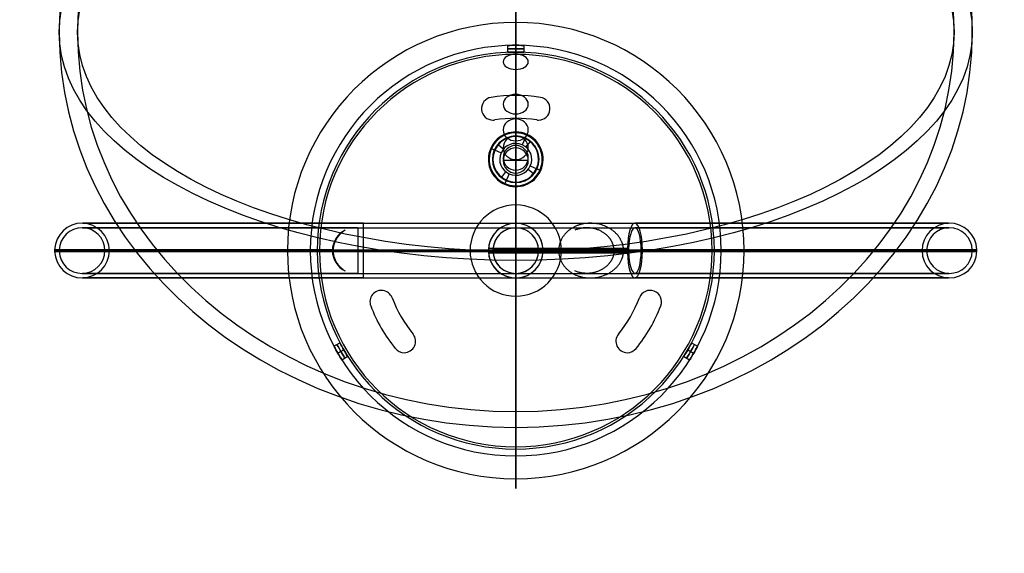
# Model space of a CAD drawing. Extents: x -109 to 107, y -66 to 171.
# Tile 1 of 2: x -109 to 107, y -66 to 51. Entities that reach past the tile are written whole.
import ezdxf

# ---------------------------------------------------------------- set-up
doc = ezdxf.new("R2010")
doc.units = 0
doc.header["$MEASUREMENT"] = 0
doc.layers.add('MODEL_238_1', color=192, linetype='CONTINUOUS')

msp = doc.modelspace()

# ---------------------------------------------------------------- linework, layer by layer
at = {"layer": 'MODEL_238_1'}
for p, q in [((0, 50, 25), (0, 50, 27)), ((0, 25.1, 25), (0, 50, 25)), ((0, 25.1, 27), (0, 50, 27)), ((-1.75, 43.46, 17), (-1.75, 44.97, 17)), ((0, 45, 2), (0, 45, 15.25)), ((0, 45, 18.75), (0, 45, 25)), ((0, 43.5, 15.25), (0, 45, 15.25)), ((0, 45, 25), (0, 43.5, 25)), ((0, 43.5, 18.75), (0, 45, 18.75)), ((0, 43.5, 15.25), (0, 43.5, 2)), ((0, 43.5, 25), (0, 43.5, 18.75)), ((1.75, 44.97, 17), (1.75, 43.46, 17)), ((0, 43, 1.5), (0, 34, 1.5)), ((0, 34), (0, 43)), ((-5.4, 33.57, 1.5), (-5.4, 33.57)), ((0, 34), (0, 34, 1.5)), ((5.4, 33.57), (5.4, 33.57, 1.5)), ((-7.5, 31.1), (-7.5, 31.1, 1.5)), ((7.5, 31.1), (7.5, 31.1, 1.5)), ((-5, 28.6, 1.5), (-5, 28.6)), ((-4.6, 28.63), (-4.6, 28.63, 1.5)), ((0, 29, 1.5), (0, 10, 1.5)), ((0, 10), (0, 29)), ((0, 29), (0, 29, 1.5)), ((4.6, 28.63, 1.5), (4.6, 28.63)), ((5, 28.6, 1.5), (5, 28.6)), ((0, 25.1, 25), (0, 25.1, 27)), ((2.37, 25.29, 29), (1.43, 23.19, 29)), ((2.04, 24.56, 27), (2.37, 25.29, 27)), ((3.15, 23.88, 27), (2.21, 22.72, 27)), ((2.45, 25.48, 27.2), (2.45, 25.48, 28.8)), ((-5.48, 22.45, 28.8), (-5.48, 22.45, 27.2)), ((-5.29, 22.37, 29), (-3.19, 21.43, 29)), ((-5.29, 22.37, 27), (-4.56, 22.04, 27)), ((-2.72, 22.21, 27), (-3.88, 23.15, 27)), ((0, 22.49, 30.06), (0, 22.49, 8.4)), ((0, 16.99, 8.4), (0, 22.49, 8.4)), ((1.43, 23.19, 29), (1.43, 23.19, 27)), ((-5.1, 20, 27), (-5.1, 20, 25)), ((-3.19, 21.43, 29), (-3.19, 21.43, 27)), ((2.75, 19.74, 8.4), (-2.75, 19.74, 8.4)), ((5.1, 20, 25), (5.1, 20, 27)), ((-2.21, 17.28, 27), (-3.15, 16.12, 27)), ((3.88, 16.85, 27), (2.72, 17.79, 27)), ((3.19, 18.57, 29), (3.19, 18.57, 27)), ((3.19, 18.57, 29), (5.29, 17.63, 29)), ((4.56, 17.96, 27), (5.29, 17.63, 27)), ((5.48, 17.55, 28.8), (5.48, 17.55, 27.2)), ((-1.43, 16.81, 29), (-2.37, 14.71, 29)), ((-2.37, 14.71, 27), (-2.04, 15.44, 27)), ((-1.43, 16.81, 27), (-1.43, 16.81, 29)), ((0, 16.99, 8.4), (0, 16.99, 30.02)), ((-2.45, 14.52, 28.8), (-2.45, 14.52, 27.2)), ((0, 14.9, 25), (0, 14.9, 27)), ((0, 6, 25), (0, 14.9, 25)), ((0, 6, 27), (0, 14.9, 27)), ((0, 10, 1.5), (0, 10)), ((-34.52, -4.99, 103.74), (-34.52, 4.99, 103.74)), ((-33.37, -6, 103.22), (-33.37, 6, 103.22)), ((0, 6, 25), (0, 6, 27)), ((0, 6, 66.04), (0, 6, 22)), ((0, 5, 22), (0, 6, 22)), ((0, 5, 66.04), (0, 5, 22)), ((-39.45, 2.55, 101.14), (-39.27, 2.55, 100.8)), ((-50, 0, 25), (-50, 0, 27)), ((-50, 0, 25), (-6, 0, 25)), ((-50, 0, 27), (-6, 0, 27)), ((-45, 0, 25), (-43.5, 0, 25)), ((-45, 0, 2), (-45, 0, 25)), ((-43.5, 0, 2), (-43.5, 0, 25)), ((-43, 0, 1.5), (-10, 0, 1.5)), ((-43, 0), (-10, 0)), ((-40.47, 0.19, 99.47), (-40.48, 0, 99.47)), ((-40.48, 0, 99.47), (-40.47, -0.19, 99.47)), ((-40.21, 0, 100.74), (-40, 0, 100.35)), ((-40, 0.13, 100.35), (-40, 0, 100.35)), ((-40, 0, 100.35), (-40, -0.13, 100.35)), ((-10, 0), (-10, 0, 1.5)), ((-6, 0, 27), (-6, 0, 25)), ((-6, 0, 22), (-6, 0, 66.04)), ((-5, 0, 66.04), (-5, 0, 22)), ((5, 0, 22), (5, 0, 66.04)), ((6, 0, 25), (6, 0, 27)), ((6, 0, 25), (50, 0, 25)), ((6, 0, 27), (50, 0, 27)), ((6, 0, 66.04), (6, 0, 22)), ((10, 0, 1.5), (43, 0, 1.5)), ((10, 0), (43, 0)), ((10, 0), (10, 0, 1.5)), ((43.5, 0, 2), (43.5, 0, 25)), ((43.5, 0, 25), (45, 0, 25)), ((45, 0, 2), (45, 0, 25)), ((50, 0, 27), (50, 0, 25)), ((-40.48, 0, 99.47), (-26.27, 0, 106.97)), ((-28.83, 0, 106.74), (-40.21, 0, 100.74)), ((-6, 0, 22), (-5, 0, 22)), ((5, 0, 22), (6, 0, 22)), ((-39.45, -2.55, 101.14), (-39.27, -2.55, 100.8)), ((0, -5, 66.04), (0, -5, 22)), ((0, -6, 22), (0, -5, 22)), ((0, -6, 25), (0, -6, 27)), ((0, -50, 25), (0, -6, 25)), ((0, -50, 27), (0, -6, 27)), ((0, -6, 66.04), (0, -6, 22)), ((-29.43, -8.72), (-29.43, -8.72, 1.5)), ((-27.1, -10.33, 1.5), (-27.1, -10.33)), ((0, -10), (0, -10, 1.5)), ((0, -10, 1.5), (0, -43, 1.5)), ((0, -43), (0, -10)), ((27.1, -10.33), (27.1, -10.33, 1.5)), ((29.43, -8.72), (29.43, -8.72, 1.5)), ((-31.93, -11.22), (-31.93, -11.22, 1.5)), ((-31.77, -12.11, 1.5), (-31.77, -12.11)), ((31.77, -12.11, 1.5), (31.77, -12.11)), ((31.93, -11.22), (31.93, -11.22, 1.5)), ((-22.49, -18.3), (-22.49, -18.3, 1.5)), ((22.49, -18.3, 1.5), (22.49, -18.3)), ((-39.82, -20.97, 17), (-38.52, -20.22, 17)), ((-26.37, -21.46, 1.5), (-26.37, -21.46)), ((-21.93, -19.88), (-21.93, -19.88, 1.5)), ((21.93, -19.88), (21.93, -19.88, 1.5)), ((26.37, -21.46), (26.37, -21.46, 1.5)), ((38.52, -20.22, 17), (39.82, -20.97, 17)), ((-37.67, -21.75, 15.25), (-38.97, -22.5, 15.25)), ((-37.67, -21.75, 18.75), (-38.97, -22.5, 18.75)), ((-36.77, -23.25, 17), (-38.07, -24, 17)), ((-24.43, -22.38, 1.5), (-24.43, -22.38)), ((24.43, -22.38, 1.5), (24.43, -22.38)), ((38.07, -24, 17), (36.77, -23.25, 17)), ((37.67, -21.75, 15.25), (38.97, -22.5, 15.25)), ((37.67, -21.75, 18.75), (38.97, -22.5, 18.75)), ((0, -43.5, 2), (0, -43.5, 25)), ((0, -43.5, 25), (0, -45, 25)), ((0, -45, 25), (0, -45, 2)), ((0, -50, 25), (0, -50, 27))]:
    msp.add_line(p, q, dxfattribs=at)
at = {"layer": 'MODEL_238_1', "extrusion": (-0.466878, 1.62381e-08, 0.884322)}
msp.add_lwpolyline([(0, 26.71), (-0.09, 26.71), (-0.17, 26.7), (-0.26, 26.7), (-0.35, 26.69), (-0.43, 26.69), (-0.52, 26.68), (-0.61, 26.66), (-0.69, 26.65), (-0.78, 26.64), (-0.86, 26.62), (-0.95, 26.6), (-1.03, 26.58), (-1.12, 26.56), (-1.2, 26.54), (-1.28, 26.51), (-1.37, 26.49), (-1.45, 26.46), (-1.53, 26.43), (-1.61, 26.4), (-1.69, 26.36), (-1.77, 26.33), (-1.85, 26.29), (-1.93, 26.26), (-2.01, 26.22), (-2.16, 26.14), (-2.31, 26.05), (-2.46, 25.96), (-2.61, 25.87), (-2.75, 25.77), (-2.89, 25.66), (-3.03, 25.56), (-3.16, 25.44), (-3.29, 25.33), (-3.42, 25.21), (-3.54, 25.09), (-3.66, 24.96), (-3.77, 24.83), (-3.89, 24.7), (-4, 24.57), (-4.1, 24.43), (-4.21, 24.3), (-4.31, 24.16), (-4.4, 24.01), (-4.5, 23.87), (-4.59, 23.72), (-4.68, 23.57), (-4.77, 23.42), (-4.85, 23.27), (-4.93, 23.11), (-5, 22.96), (-5.08, 22.8), (-5.15, 22.64), (-5.22, 22.49), (-5.28, 22.33), (-5.34, 22.17), (-5.4, 22.01), (-5.51, 21.68), (-5.61, 21.35), (-5.7, 21.01), (-5.77, 20.67), (-5.84, 20.33), (-5.89, 19.99), (-5.94, 19.65), (-5.97, 19.31), (-5.99, 18.96), (-6, 18.62), (-6, 18.27), (-5.99, 17.93), (-5.96, 17.58), (-5.93, 17.24), (-5.88, 16.89), (-5.82, 16.55), (-5.75, 16.22), (-5.71, 16.05), (-5.67, 15.89), (-5.63, 15.72), (-5.58, 15.56), (-5.53, 15.39), (-5.48, 15.23), (-5.42, 15.07), (-5.36, 14.91), (-5.29, 14.75), (-5.23, 14.59), (-5.16, 14.43), (-5.08, 14.27), (-5.01, 14.12), (-4.93, 13.96), (-4.84, 13.81), (-4.76, 13.66), (-4.67, 13.51), (-4.57, 13.37), (-4.48, 13.22), (-4.38, 13.08), (-4.27, 12.94), (-4.17, 12.81), (-4.06, 12.67), (-3.94, 12.54), (-3.83, 12.41), (-3.71, 12.29), (-3.58, 12.17), (-3.46, 12.05), (-3.32, 11.93), (-3.19, 11.82), (-3.06, 11.72), (-2.92, 11.61), (-2.77, 11.51), (-2.63, 11.42), (-2.48, 11.33), (-2.33, 11.25), (-2.17, 11.17), (-2.02, 11.09), (-1.86, 11.02), (-1.69, 10.96), (-1.53, 10.9), (-1.37, 10.85), (-1.28, 10.82), (-1.2, 10.8), (-1.12, 10.78), (-1.03, 10.76), (-0.95, 10.74), (-0.87, 10.72), (-0.78, 10.71), (-0.7, 10.7), (-0.57, 10.68), (-0.44, 10.66), (-0.32, 10.65), (-0.19, 10.65)], dxfattribs=at)
at = {"layer": 'MODEL_238_1', "extrusion": (-0.466877, -3.12019e-15, 0.884322)}
msp.add_lwpolyline([(0, 24.34), (-0.1, 24.34), (-0.19, 24.33), (-0.29, 24.33), (-0.38, 24.32), (-0.48, 24.31), (-0.57, 24.29), (-0.67, 24.28), (-0.76, 24.26), (-0.86, 24.24), (-0.95, 24.21), (-1.04, 24.19), (-1.14, 24.16), (-1.23, 24.13), (-1.32, 24.1), (-1.41, 24.06), (-1.5, 24.02), (-1.58, 23.98), (-1.67, 23.94), (-1.76, 23.9), (-1.84, 23.85), (-1.93, 23.81), (-2.01, 23.76), (-2.09, 23.71), (-2.17, 23.66), (-2.25, 23.6), (-2.33, 23.55), (-2.41, 23.49), (-2.48, 23.43), (-2.56, 23.37), (-2.63, 23.31), (-2.7, 23.25), (-2.78, 23.18), (-2.85, 23.12), (-2.92, 23.05), (-3.05, 22.91), (-3.18, 22.77), (-3.31, 22.63), (-3.43, 22.48), (-3.54, 22.32), (-3.65, 22.17), (-3.76, 22.01), (-3.86, 21.85), (-3.96, 21.68), (-4.05, 21.52), (-4.14, 21.35), (-4.22, 21.17), (-4.3, 21), (-4.38, 20.82), (-4.45, 20.64), (-4.51, 20.46), (-4.58, 20.28), (-4.63, 20.1), (-4.69, 19.92), (-4.74, 19.73), (-4.78, 19.55), (-4.82, 19.36), (-4.86, 19.17), (-4.89, 18.99), (-4.92, 18.8), (-4.94, 18.61), (-4.96, 18.42), (-4.98, 18.23), (-4.99, 18.03), (-5, 17.84), (-5, 17.65), (-5, 17.46), (-4.99, 17.27), (-4.98, 17.08), (-4.97, 16.89), (-4.95, 16.7), (-4.93, 16.51), (-4.9, 16.32), (-4.87, 16.13), (-4.84, 15.94), (-4.8, 15.76), (-4.75, 15.57), (-4.7, 15.38), (-4.65, 15.2), (-4.59, 15.02), (-4.53, 14.84), (-4.46, 14.66)], dxfattribs=at)
at = {"layer": 'MODEL_238_1', "extrusion": (-0.466876, 1.39912e-08, 0.884323)}
msp.add_lwpolyline([(0.19, 10.65), (0.34, 10.66), (0.49, 10.67), (0.64, 10.69), (0.78, 10.71), (0.93, 10.74), (1.08, 10.77), (1.22, 10.8), (1.37, 10.85), (1.45, 10.87), (1.53, 10.9), (1.7, 10.96), (1.86, 11.02), (2.02, 11.09), (2.17, 11.17), (2.33, 11.25), (2.48, 11.33), (2.63, 11.42), (2.77, 11.52), (2.92, 11.61), (3.06, 11.72), (3.2, 11.83), (3.33, 11.94), (3.46, 12.05), (3.59, 12.17), (3.71, 12.29), (3.83, 12.42), (3.95, 12.55), (4.06, 12.68), (4.17, 12.81), (4.28, 12.95), (4.38, 13.09), (4.48, 13.23), (4.58, 13.37), (4.67, 13.52), (4.76, 13.67), (4.85, 13.82), (4.93, 13.97), (5.01, 14.12), (5.08, 14.28), (5.16, 14.43), (5.23, 14.59), (5.3, 14.75), (5.36, 14.91), (5.42, 15.08), (5.48, 15.24), (5.53, 15.4), (5.58, 15.57), (5.63, 15.74), (5.68, 15.9), (5.72, 16.07), (5.76, 16.24), (5.79, 16.4), (5.83, 16.57), (5.88, 16.91), (5.93, 17.25), (5.96, 17.6), (5.99, 17.94), (6, 18.29), (6, 18.64), (5.99, 18.98), (5.97, 19.33), (5.93, 19.67), (5.89, 20.01), (5.84, 20.35), (5.77, 20.69), (5.69, 21.03), (5.6, 21.36), (5.5, 21.7), (5.39, 22.02), (5.33, 22.19), (5.27, 22.35), (5.21, 22.51), (5.14, 22.66), (5.07, 22.82), (5, 22.98), (4.92, 23.13), (4.84, 23.28), (4.76, 23.43), (4.67, 23.58), (4.58, 23.73), (4.49, 23.88), (4.4, 24.02), (4.3, 24.16), (4.2, 24.31), (4.09, 24.44), (3.99, 24.58), (3.88, 24.72), (3.76, 24.85), (3.65, 24.97), (3.53, 25.1), (3.4, 25.22), (3.28, 25.34), (3.15, 25.45), (3.02, 25.56), (2.88, 25.67), (2.74, 25.77), (2.6, 25.87), (2.45, 25.97), (2.3, 26.06), (2.15, 26.14), (2, 26.22), (1.92, 26.26), (1.84, 26.3), (1.76, 26.33), (1.69, 26.37), (1.61, 26.4), (1.52, 26.43), (1.44, 26.46), (1.36, 26.49), (1.28, 26.51), (1.19, 26.54), (1.11, 26.56), (1.03, 26.58), (0.94, 26.6), (0.86, 26.62), (0.77, 26.64), (0.69, 26.65), (0.6, 26.67), (0.52, 26.68), (0.43, 26.69), (0.34, 26.69), (0.26, 26.7), (0.17, 26.7), (0.09, 26.71), (0, 26.71)], dxfattribs=at)
at = {"layer": 'MODEL_238_1', "extrusion": (-0.466877, 1.92529e-15, 0.884322)}
msp.add_lwpolyline([(0, 24.34), (0.1, 24.34), (0.19, 24.33), (0.29, 24.33), (0.38, 24.32), (0.48, 24.31), (0.58, 24.29), (0.67, 24.28), (0.77, 24.26), (0.86, 24.24), (0.95, 24.21), (1.04, 24.19), (1.14, 24.16), (1.23, 24.13), (1.32, 24.1), (1.41, 24.06), (1.5, 24.02), (1.58, 23.98), (1.67, 23.94), (1.76, 23.9), (1.84, 23.85), (1.93, 23.81), (2.01, 23.76), (2.09, 23.71), (2.17, 23.66), (2.25, 23.6), (2.33, 23.55), (2.41, 23.49), (2.48, 23.43), (2.56, 23.37), (2.63, 23.31), (2.7, 23.25), (2.78, 23.18), (2.85, 23.12), (2.92, 23.05), (3.05, 22.91), (3.18, 22.77), (3.31, 22.63), (3.43, 22.48), (3.54, 22.32), (3.65, 22.17), (3.76, 22.01), (3.86, 21.85), (3.96, 21.68), (4.05, 21.51), (4.14, 21.34), (4.22, 21.17), (4.3, 21), (4.38, 20.82), (4.45, 20.64), (4.51, 20.46), (4.58, 20.28), (4.63, 20.1), (4.69, 19.92), (4.74, 19.74), (4.78, 19.55), (4.82, 19.36), (4.86, 19.18), (4.89, 18.99), (4.92, 18.8), (4.94, 18.61), (4.96, 18.42), (4.98, 18.23), (4.99, 18.03), (5, 17.84), (5, 17.65), (5, 17.46), (4.99, 17.27), (4.98, 17.08), (4.97, 16.89), (4.95, 16.7), (4.93, 16.51), (4.9, 16.32), (4.87, 16.13), (4.84, 15.94), (4.8, 15.75), (4.75, 15.56), (4.7, 15.38), (4.65, 15.2), (4.59, 15.01), (4.53, 14.83), (4.46, 14.66)], dxfattribs=at)
at = {"layer": 'MODEL_238_1'}
for points in [[(-37.4, 4.46, 102.22), (-37.45, 4.42, 102.17), (-37.51, 4.39, 102.11), (-37.57, 4.35, 102.06), (-37.62, 4.3, 102), (-37.74, 4.22, 101.9), (-37.86, 4.13, 101.8), (-37.97, 4.03, 101.71), (-38.09, 3.94, 101.61), (-38.2, 3.83, 101.53), (-38.32, 3.73, 101.44), (-38.43, 3.62, 101.36), (-38.54, 3.5, 101.28), (-38.65, 3.38, 101.2), (-38.76, 3.26, 101.13), (-38.86, 3.14, 101.06), (-38.96, 3.01, 100.99), (-39.06, 2.87, 100.93), (-39.16, 2.73, 100.87), (-39.25, 2.59, 100.81), (-39.29, 2.52, 100.78), (-39.33, 2.45, 100.76), (-39.37, 2.37, 100.73), (-39.42, 2.3, 100.71), (-39.46, 2.22, 100.68), (-39.49, 2.15, 100.66), (-39.53, 2.07, 100.63), (-39.57, 1.99, 100.61), (-39.6, 1.91, 100.59), (-39.64, 1.84, 100.57), (-39.67, 1.76, 100.55), (-39.7, 1.67, 100.53), (-39.73, 1.59, 100.51), (-39.76, 1.51, 100.5), (-39.78, 1.43, 100.48), (-39.81, 1.34, 100.47), (-39.83, 1.26, 100.45), (-39.86, 1.18, 100.44), (-39.88, 1.09, 100.43), (-39.9, 1.01, 100.41), (-39.91, 0.92, 100.4), (-39.93, 0.83, 100.39), (-39.94, 0.75, 100.39), (-39.96, 0.66, 100.38), (-39.97, 0.57, 100.37), (-39.98, 0.48, 100.37), (-39.99, 0.4, 100.36), (-39.99, 0.31, 100.36), (-40, 0.22, 100.35), (-40, 0.13, 100.35)], [(-40, -0.13, 100.35), (-40, -0.22, 100.35), (-39.99, -0.31, 100.36), (-39.99, -0.4, 100.36), (-39.98, -0.48, 100.37), (-39.97, -0.57, 100.37), (-39.96, -0.66, 100.38), (-39.94, -0.75, 100.39), (-39.93, -0.83, 100.39), (-39.91, -0.92, 100.4), (-39.9, -1.01, 100.41), (-39.88, -1.09, 100.43), (-39.86, -1.18, 100.44), (-39.83, -1.26, 100.45), (-39.81, -1.34, 100.47), (-39.78, -1.43, 100.48), (-39.76, -1.51, 100.5), (-39.73, -1.59, 100.51), (-39.7, -1.67, 100.53), (-39.67, -1.76, 100.55), (-39.64, -1.84, 100.57), (-39.6, -1.91, 100.59), (-39.57, -1.99, 100.61), (-39.53, -2.07, 100.63), (-39.49, -2.15, 100.66), (-39.46, -2.22, 100.68), (-39.42, -2.3, 100.71), (-39.37, -2.37, 100.73), (-39.33, -2.45, 100.76), (-39.29, -2.52, 100.78), (-39.25, -2.59, 100.81), (-39.16, -2.73, 100.87), (-39.06, -2.87, 100.93), (-38.96, -3.01, 100.99), (-38.86, -3.14, 101.06), (-38.76, -3.26, 101.13), (-38.65, -3.38, 101.2), (-38.54, -3.5, 101.28), (-38.43, -3.62, 101.36), (-38.32, -3.73, 101.44), (-38.2, -3.83, 101.53), (-38.09, -3.94, 101.61), (-37.97, -4.03, 101.71), (-37.86, -4.13, 101.8), (-37.74, -4.22, 101.9), (-37.62, -4.3, 102), (-37.57, -4.35, 102.06), (-37.51, -4.39, 102.11), (-37.45, -4.42, 102.17), (-37.4, -4.46, 102.22)]]:
    msp.add_polyline3d(points, dxfattribs=at)
at = {"layer": 'MODEL_238_1', "extrusion": (1, 8.10021e-18, -4.67666e-18)}
msp.add_arc((47.85, 192.31), 100, 355.8105, 150, dxfattribs=at)
at = {"layer": 'MODEL_238_1', "extrusion": (1, 1.28655e-32, 1.41767e-32)}
for radius, start, end in [(96, 355.6131, 150), (96, 240, 304.3869), (96, 150, 240), (100, 150, 240)]:
    msp.add_arc((47.85, 192.31), radius, start, end, dxfattribs=at)
at = {"layer": 'MODEL_238_1', "extrusion": (-4.05348e-33, 0.5, 0.866025)}
for radius, start, end in [(100, 295.8105, 0), (100, 180, 244.1895), (96, 295.6131, 0), (96, 180, 244.3869)]:
    msp.add_arc((0, 54.71, 190.47), radius, start, end, dxfattribs=at)
at = {"layer": 'MODEL_238_1', "extrusion": (1, -1.57398e-17, -2.72622e-17)}
msp.add_arc((47.85, 192.31), 100, 240, 304.1895, dxfattribs=at)
at = {"layer": 'MODEL_238_1', "extrusion": (1, 0, 0)}
for centre, radius, start, end in [((47.85, 192.31), 100, 240, 304.1895), ((47.85, 192.31), 96, 240, 304.3869), ((43, 2), 0.5, 270, 0), ((47.85, 192.31), 96, 150, 240), ((47.85, 192.31), 100, 150, 240), ((-43, 2), 2, 180, 270), ((-43, 2), 0.5, 180, 270)]:
    msp.add_arc(centre, radius, start, end, dxfattribs=at)
at = {"layer": 'MODEL_238_1', "extrusion": (4.05348e-33, 0.866025, -0.5)}
for radius, start, end in [(100, 0, 90), (100, 90, 180), (96, 0, 90), (96, 90, 180)]:
    msp.add_arc((0, 190.47, -54.71), radius, start, end, dxfattribs=at)
at = {"layer": 'MODEL_238_1', "extrusion": (1, 6.84761e-17, -5.68305e-17)}
msp.add_arc((75.87, 30.81), 53.39, 90.2774, 180.8127, dxfattribs=at)
at = {"layer": 'MODEL_238_1', "extrusion": (1, 7.77886e-17, -4.66034e-17)}
msp.add_arc((75.87, 30.81), 58.89, 90.276, 180.7749, dxfattribs=at)
at = {"layer": 'MODEL_238_1'}
for centre, radius, start, end in [((0, 0, 25), 50, 0, 180), ((0, 0, 27), 50, 0, 180), ((0, 0, 26), 50, 0, 180), ((0, 0, 25), 45, 90, 270), ((0, 0, 2), 45, 90, 270), ((0, 0, 13.5), 45, 90, 270), ((0, 0, 2), 43.5, 90, 270), ((0, 0, 25), 43.5, 90, 270), ((0, 0, 13.5), 43.5, 90, 270), ((0, 0, 2), 45, 270, 90), ((0, 0, 25), 45, 270, 90), ((0, 0, 13.5), 45, 270, 90), ((0, 0, 2), 43.5, 270, 90), ((0, 0, 25), 43.5, 270, 90), ((0, 0, 13.5), 43.5, 270, 90), ((0, 0, 1.5), 43, 90, 270), ((0, 0), 43, 90, 270), ((0, 0), 43, 270, 90), ((0, 0, 1.5), 43, 270, 90), ((-5, 31.1), 2.5, 99.1332, 270), ((-5, 31.1, 1.5), 2.5, 99.1332, 270), ((-5, 31.1, 0.75), 2.5, 99.1332, 270), ((0, 0), 34, 80.8668, 99.1332), ((0, 0, 1.5), 34, 80.8668, 99.1332), ((0, 0, 0.75), 34, 80.8668, 99.1332), ((5, 31.1), 2.5, 270, 80.8668), ((5, 31.1, 1.5), 2.5, 270, 80.8668), ((5, 31.1, 0.75), 2.5, 270, 80.8668), ((-5, 31.1), 2.5, 270, 279.1332), ((-5, 31.1, 1.5), 2.5, 270, 279.1332), ((-5, 31.1, 0.75), 2.5, 270, 279.1332), ((0, 0), 29, 80.8668, 99.1332), ((0, 0, 1.5), 29, 80.8668, 99.1332), ((0, 0, 0.75), 29, 80.8668, 99.1332), ((5, 31.1), 2.5, 260.8668, 270), ((5, 31.1, 1.5), 2.5, 260.8668, 270), ((5, 31.1, 0.75), 2.5, 260.8668, 270), ((0, 20, 28.8), 6, 65.8806, 245.8806), ((0, 20, 27.2), 6, 65.8806, 245.8806), ((0, 20, 28), 6, 65.8806, 245.8806), ((0, 20, 29), 5.8, 65.8806, 245.8806), ((0, 20, 27), 5.8, 65.8806, 245.8806), ((0, 20, 29), 5.8, 65.8806, 245.8806), ((0, 20, 27), 5.8, 65.8806, 245.8806), ((0, 20, 25), 5.1, 0, 180), ((0, 20, 27), 5.1, 0, 180), ((0, 20, 26), 5.1, 0, 180), ((0, 20, 27), 5, 65.8806, 245.8806), ((0, 20, 27.2), 6, 245.8806, 65.8806), ((0, 20, 28.8), 6, 245.8806, 65.8806), ((0, 20, 28), 6, 245.8806, 65.8806), ((0, 20, 27), 5.8, 245.8806, 65.8806), ((0, 20, 29), 5.8, 245.8806, 65.8806), ((0, 20, 27), 5.8, 245.8806, 65.8806), ((0, 20, 29), 5.8, 245.8806, 65.8806), ((0, 20, 27), 5, 245.8806, 65.8806), ((0, 20, 29), 3.5, 65.8806, 245.8806), ((0, 20, 27), 3.5, 65.8806, 245.8806), ((0, 19.74, 8.4), 2.75, 90, 270), ((0, 20, 29), 3.5, 245.8806, 65.8806), ((0, 20, 27), 3.5, 245.8806, 65.8806), ((0, 19.74, 8.4), 2.75, 270, 90), ((0, 20, 25), 5.1, 180, 0), ((0, 20, 27), 5.1, 180, 0), ((0, 20, 26), 5.1, 180, 0), ((0, 0), 10, 90, 270), ((0, 0, 1.5), 10, 90, 270), ((0, 0, 0.75), 10, 90, 270), ((0, 0), 10, 270, 90), ((0, 0, 1.5), 10, 270, 90), ((0, 0, 0.75), 10, 270, 90), ((-95, 0, 192), 6, 0, 178.1913), ((-95, 0, 192), 5, 0, 178.4926), ((0, 0, 25), 6, 0, 180), ((0, 0, 27), 6, 0, 180), ((0, 0, 26), 6, 0, 180), ((0, 0, 22), 6, 0, 180), ((0, 0, 44.02), 6, 0, 180), ((0, 0, 66.04), 6, 0, 175.2364), ((0, 0, 22), 5, 0, 180), ((0, 0, 44.02), 5, 0, 180), ((0, 0, 66.04), 5, 0, 176.0275), ((95, 0, 192), 6, 1.8087, 180), ((95, 0, 192), 5, 1.5074, 180), ((-95, 0, 192), 6, 178.1913, 180), ((-95, 0, 192), 6, 180, 181.8087), ((-95, 0, 192), 6, 181.8087, 0), ((-95, 0, 192), 5, 178.4926, 180), ((-95, 0, 192), 5, 181.5074, 0), ((-95, 0, 192), 5, 180, 181.5074), ((0, 0, 25), 50, 180, 0), ((0, 0, 27), 50, 180, 0), ((0, 0, 26), 50, 180, 0), ((0, 0, 66.04), 6, 175.2364, 180), ((0, 0, 25), 6, 180, 0), ((0, 0, 27), 6, 180, 0), ((0, 0, 26), 6, 180, 0), ((0, 0, 66.04), 6, 180, 184.7636), ((0, 0, 66.04), 6, 184.7636, 0), ((0, 0, 66.04), 5, 176.0275, 180), ((0, 0, 66.04), 5, 180, 183.9725), ((0, 0, 66.04), 5, 183.9725, 0), ((95, 0, 192), 6, 180, 358.1913), ((95, 0, 192), 5, 180, 358.4926), ((95, 0, 192), 5, 360, 1.5074), ((95, 0, 192), 5, 358.4926, 0), ((95, 0, 192), 6, 360, 1.8087), ((95, 0, 192), 6, 358.1913, 360), ((0, 0, 22), 6, 180, 0), ((0, 0, 44.02), 6, 180, 0), ((0, 0, 22), 5, 180, 0), ((0, 0, 44.02), 5, 180, 0), ((-29.43, -11.22), 2.5, 20.8668, 200.8668), ((-29.43, -11.22, 1.5), 2.5, 20.8668, 200.8668), ((-29.43, -11.22, 0.75), 2.5, 20.8668, 200.8668), ((0, 0), 29, 200.8668, 219.1332), ((0, 0, 1.5), 29, 200.8668, 219.1332), ((0, 0, 0.75), 29, 200.8668, 219.1332), ((0, 0), 29, 320.8668, 339.1332), ((0, 0, 1.5), 29, 320.8668, 339.1332), ((0, 0, 0.75), 29, 320.8668, 339.1332), ((29.43, -11.22), 2.5, 339.1332, 159.1332), ((29.43, -11.22, 1.5), 2.5, 339.1332, 159.1332), ((29.43, -11.22, 0.75), 2.5, 339.1332, 159.1332), ((0, 0), 34, 200.8668, 219.1332), ((0, 0, 1.5), 34, 200.8668, 219.1332), ((0, 0, 0.75), 34, 200.8668, 219.1332), ((0, 0), 34, 320.8668, 339.1332), ((0, 0, 1.5), 34, 320.8668, 339.1332), ((0, 0, 0.75), 34, 320.8668, 339.1332), ((-24.43, -19.88), 2.5, 270, 39.1332), ((-24.43, -19.88, 1.5), 2.5, 270, 39.1332), ((-24.43, -19.88, 0.75), 2.5, 270, 39.1332), ((24.43, -19.88), 2.5, 140.8668, 270), ((24.43, -19.88, 1.5), 2.5, 140.8668, 270), ((24.43, -19.88, 0.75), 2.5, 140.8668, 270), ((-24.43, -19.88), 2.5, 219.1332, 270), ((-24.43, -19.88, 1.5), 2.5, 219.1332, 270), ((-24.43, -19.88, 0.75), 2.5, 219.1332, 270), ((24.43, -19.88), 2.5, 270, 320.8668), ((24.43, -19.88, 1.5), 2.5, 270, 320.8668), ((24.43, -19.88, 0.75), 2.5, 270, 320.8668)]:
    msp.add_arc(centre, radius, start, end, dxfattribs=at)
at = {"layer": 'MODEL_238_1', "extrusion": (-1.2326e-32, 0.866025, -0.5)}
msp.add_arc((0, 190.47, -54.71), 100, 270, 0, dxfattribs=at)
at = {"layer": 'MODEL_238_1', "extrusion": (4.05348e-33, 0.5, 0.866025)}
for radius, start, end in [(100, 0, 90), (96, 0, 90), (100, 90, 180), (96, 90, 180)]:
    msp.add_arc((0, 54.71, 190.47), radius, start, end, dxfattribs=at)
at = {"layer": 'MODEL_238_1', "extrusion": (0, 0.866025, -0.5)}
msp.add_arc((0, 190.47, -54.71), 96, 270, 0, dxfattribs=at)
at = {"layer": 'MODEL_238_1', "extrusion": (-1.54074e-33, 0.866025, -0.5)}
msp.add_arc((0, 190.47, -54.71), 100, 180, 270, dxfattribs=at)
at = {"layer": 'MODEL_238_1', "extrusion": (2.46519e-32, 0.866025, -0.5)}
msp.add_arc((0, 190.47, -54.71), 96, 180, 270, dxfattribs=at)
at = {"layer": 'MODEL_238_1', "extrusion": (-0.01001, 0.999905, 0.00944)}
msp.add_arc((-0.45, 16.57, 45.14), 1.75, 270.0007, 359.9936, dxfattribs=at)
at = {"layer": 'MODEL_238_1', "extrusion": (-0.009429, 0.999905, -0.010021)}
msp.add_arc((-0.42, 17.45, 44.81), 1.75, 0.0061, 89.999, dxfattribs=at)
at = {"layer": 'MODEL_238_1', "extrusion": (0, 1, 0)}
for centre, radius, start, end in [((0, 17, 44.23), 1.75, 180, 0), ((0, 17, 44.23), 1.75, 0, 180), ((-36, 66.04, 4.99), 35.65, 360, 74.0494), ((-36, 66.04, 5.98), 35.5, 360, 74.0494), ((43, 2), 2, 270, 0), ((43, 2), 0.5, 270, 0), ((-43, 2), 2, 180, 270), ((-43, 2), 0.5, 180, 270), ((-36, 66.04, -4.99), 35.65, 360, 74.0494), ((-36, 66.04, -5.98), 35.5, 360, 74.0494)]:
    msp.add_arc(centre, radius, start, end, dxfattribs=at)
at = {"layer": 'MODEL_238_1', "extrusion": (-0.009754, 0.999899, 0.010367)}
msp.add_arc((-0.42, 16.55, 43.65), 1.75, 270.0011, 359.9934, dxfattribs=at)
at = {"layer": 'MODEL_238_1', "extrusion": (-0.010355, 0.999899, -0.009766)}
msp.add_arc((-0.45, 17.42, 43.31), 1.75, 0.0069, 89.9992, dxfattribs=at)
at = {"layer": 'MODEL_238_1', "extrusion": (0.010012, 0.999905, 0.009438)}
msp.add_arc((0.45, 16.57, 45.14), 1.75, 180.0064, 269.9993, dxfattribs=at)
at = {"layer": 'MODEL_238_1', "extrusion": (1, 8.87869e-16, 2.95823e-31)}
msp.add_arc((43, 2), 2, 270, 0, dxfattribs=at)
at = {"layer": 'MODEL_238_1', "extrusion": (0.009721, 0.999905, -0.009729)}
msp.add_arc((0.44, 17.44, 44.81), 1.75, 90.0011, 179.9935, dxfattribs=at)
at = {"layer": 'MODEL_238_1', "extrusion": (0.010056, 0.999899, 0.010065)}
msp.add_arc((0.44, 16.56, 43.65), 1.75, 180.007, 269.9988, dxfattribs=at)
at = {"layer": 'MODEL_238_1', "extrusion": (1, 3.52086e-15, 0)}
msp.add_arc((43, 2), 0.5, 270, 0, dxfattribs=at)
at = {"layer": 'MODEL_238_1', "extrusion": (0.010357, 0.999899, -0.009764)}
msp.add_arc((0.45, 17.42, 43.31), 1.75, 90.0008, 179.9931, dxfattribs=at)
at = {"layer": 'MODEL_238_1', "extrusion": (-2.58378e-15, 0.790573, 0.612367)}
msp.add_arc((0, 34.04, 78.71), 2.75, 270.0002, 89.9998, dxfattribs=at)
at = {"layer": 'MODEL_238_1', "extrusion": (2.61314e-15, 0.790573, 0.612367)}
msp.add_arc((0, 34.04, 78.71), 2.75, 90.0002, 269.9998, dxfattribs=at)
at = {"layer": 'MODEL_238_1', "extrusion": (0, 0.628444, 0.777855)}
for start, end in [(270.0003, 89.9997), (90.0003, 269.9997)]:
    msp.add_arc((0, 16.49, 71.46), 2.75, start, end, dxfattribs=at)
at = {"layer": 'MODEL_238_1', "extrusion": (1.76166e-15, 0.478262, 0.878217)}
msp.add_arc((0, 4.24, 63.11), 2.75, 270.0005, 89.9995, dxfattribs=at)
at = {"layer": 'MODEL_238_1', "extrusion": (-1.11572e-15, 0.478262, 0.878217)}
msp.add_arc((0, 4.24, 63.11), 2.75, 90.0005, 269.9995, dxfattribs=at)
at = {"layer": 'MODEL_238_1', "extrusion": (0, 0.316877, 0.948467)}
msp.add_arc((0, -6.06, 52.99), 2.75, 270.0008, 89.9992, dxfattribs=at)
at = {"layer": 'MODEL_238_1', "extrusion": (4.11052e-16, 0.316877, 0.948467)}
msp.add_arc((0, -6.06, 52.99), 2.75, 90.0008, 269.9992, dxfattribs=at)
at = {"layer": 'MODEL_238_1', "extrusion": (0.912696, -0.408639, 1.17961e-15)}
msp.add_arc((24.05, 27.2, -8.17), 0.2, 270, 0, dxfattribs=at)
at = {"layer": 'MODEL_238_1', "extrusion": (0.912696, -0.408639, 1.4559e-15)}
msp.add_arc((24.05, 28.8, -8.17), 0.2, 0, 90, dxfattribs=at)
at = {"layer": 'MODEL_238_1', "extrusion": (0.408639, 0.912696, -3.19436e-15)}
for centre, start, end in [((13.97, 28.8, 18.25), 0, 90), ((13.97, 27.2, 18.25), 270, 0), ((2.37, 27.2, 18.25), 180, 270), ((2.37, 28.8, 18.25), 90, 180)]:
    msp.add_arc(centre, 0.2, start, end, dxfattribs=at)
at = {"layer": 'MODEL_238_1', "extrusion": (5.19685e-15, 0.152686, 0.988275)}
msp.add_arc((0, -14.14, 41.7), 2.75, 270.0011, 89.9989, dxfattribs=at)
at = {"layer": 'MODEL_238_1', "extrusion": (-7.75119e-15, -0.006965, 0.999976)}
msp.add_arc((0, 19.95, 29.9), 2.75, 90.0014, 269.9986, dxfattribs=at)
at = {"layer": 'MODEL_238_1', "extrusion": (-3.87154e-15, -0.003482, 0.999994)}
msp.add_arc((0, 19.81, 19.15), 2.75, 90.0003, 269.9997, dxfattribs=at)
at = {"layer": 'MODEL_238_1', "extrusion": (3.22968e-16, 0.152686, 0.988275)}
msp.add_arc((0, -14.14, 41.7), 2.75, 90.0011, 269.9989, dxfattribs=at)
at = {"layer": 'MODEL_238_1', "extrusion": (7.75119e-15, -0.006965, 0.999976)}
msp.add_arc((0, 19.95, 29.9), 2.75, 270.0014, 89.9986, dxfattribs=at)
at = {"layer": 'MODEL_238_1', "extrusion": (3.87131e-15, -0.003482, 0.999994)}
msp.add_arc((0, 19.81, 19.15), 2.75, 270.0003, 89.9997, dxfattribs=at)
at = {"layer": 'MODEL_238_1', "extrusion": (0.912696, -0.408639, 4.23738e-16)}
msp.add_arc((12.45, 27.2, -8.17), 0.2, 180, 270, dxfattribs=at)
at = {"layer": 'MODEL_238_1', "extrusion": (0.912696, -0.408639, 3.46945e-16)}
msp.add_arc((12.45, 28.8, -8.17), 0.2, 90, 180, dxfattribs=at)
at = {"layer": 'MODEL_238_1', "extrusion": (1.22465e-16, 1, 0)}
for centre, radius, start, end in [((0, 192, 5), 94.87, 291.4133, 90), ((0, 192, 6), 94.81, 290.5802, 90), ((0, 192, 6), 94.81, 90, 254.0494), ((0, 192, 5), 94.87, 90, 254.0494), ((0, 192, -5), 94.87, 291.4133, 90), ((0, 192, -6), 94.81, 290.5802, 90), ((0, 192, -5), 94.87, 90, 254.0494), ((0, 192, -6), 94.81, 90, 254.0494)]:
    msp.add_arc(centre, radius, start, end, dxfattribs=at)
at = {"layer": 'MODEL_238_1', "extrusion": (-0.466877, 6.76813e-15, 0.884322)}
msp.add_arc((0.31, 16.63, 107.86), 5.16, 202.459, 266.5797, dxfattribs=at)
at = {"layer": 'MODEL_238_1', "extrusion": (1, -1.22465e-16, 2.75551e-15)}
for radius, start, end in [(6, 270, 88.1913), (5, 270, 88.4926), (6, 88.1913, 90), (5, 88.4926, 90), (6, 91.8087, 270), (6, 90, 91.8087), (5, 90, 91.5074), (5, 91.5074, 270)]:
    msp.add_arc((0, 287), radius, start, end, dxfattribs=at)
at = {"layer": 'MODEL_238_1', "extrusion": (0.961499, 1.75207e-16, 0.274809)}
msp.add_arc((0, 89.61, 52.76), 6, 271.8087, 85.2364, dxfattribs=at)
at = {"layer": 'MODEL_238_1', "extrusion": (0.961499, 1.45717e-16, 0.274809)}
msp.add_arc((0, 89.61, 52.76), 5, 271.5074, 86.0275, dxfattribs=at)
at = {"layer": 'MODEL_238_1', "extrusion": (-0.466877, -1.5109e-14, 0.884322)}
msp.add_arc((0.18, 16.32, 107.64), 4.85, 212.223, 267.8298, dxfattribs=at)
at = {"layer": 'MODEL_238_1', "extrusion": (1.22575e-16, 1, -7.79963e-16)}
msp.add_arc((0, 192, 0.19), 101, 293.6244, 90, dxfattribs=at)
at = {"layer": 'MODEL_238_1', "extrusion": (1.20266e-16, 1, -7.01102e-16)}
msp.add_arc((0, 192), 101, 293.6258, 90, dxfattribs=at)
at = {"layer": 'MODEL_238_1', "extrusion": (1.16251e-16, 1, -7.73984e-16)}
msp.add_arc((0, 192), 100, 293.5809, 90, dxfattribs=at)
at = {"layer": 'MODEL_238_1', "extrusion": (1.22465e-16, 1, -7.80238e-16)}
for centre, radius, start, end in [((0, 192, 0.13), 100, 293.5802, 90), ((-36, 66.04, 0.5), 41.98, 360, 74.0494), ((-36, 66.04, 0.35), 40.99, 360, 74.0494), ((0, 192, 0.13), 100, 90, 254.0494), ((0, 192, -0.13), 100, 293.5802, 90), ((-36, 66.04, -0.5), 41.98, 360, 74.0494), ((-36, 66.04, -0.35), 40.99, 360, 74.0494), ((0, 192, -0.13), 100, 90, 254.0494)]:
    msp.add_arc(centre, radius, start, end, dxfattribs=at)
at = {"layer": 'MODEL_238_1', "extrusion": (1.21501e-16, 1, -7.81977e-16)}
msp.add_arc((0, 192), 90, 288.6853, 90, dxfattribs=at)
at = {"layer": 'MODEL_238_1', "extrusion": (1.24583e-16, 1, -7.77715e-16)}
msp.add_arc((0, 192), 89, 287.1682, 90, dxfattribs=at)
at = {"layer": 'MODEL_238_1', "extrusion": (-0.466877, -3.22907e-15, 0.884322)}
msp.add_arc((-0.31, 16.63, 107.86), 5.16, 273.4218, 337.5395, dxfattribs=at)
at = {"layer": 'MODEL_238_1', "extrusion": (-0.466877, 3.02836e-14, 0.884322)}
msp.add_arc((-0.18, 16.32, 107.64), 4.85, 272.1702, 327.7772, dxfattribs=at)
at = {"layer": 'MODEL_238_1', "extrusion": (-7.33854e-10, 1, -7.93819e-16)}
msp.add_arc((-36, 66.04, 0), 42, 360, 74.0494, dxfattribs=at)
at = {"layer": 'MODEL_238_1', "extrusion": (1.21193e-16, 1, -7.80687e-16)}
msp.add_arc((-36, 66.04), 41, 360, 74.0494, dxfattribs=at)
at = {"layer": 'MODEL_238_1', "extrusion": (1.22389e-16, 1, -7.79974e-16)}
msp.add_arc((0, 192, 0.19), 101, 90, 254.0494, dxfattribs=at)
at = {"layer": 'MODEL_238_1', "extrusion": (1.26635e-16, 1, -7.82519e-16)}
msp.add_arc((0, 192), 100, 90, 254.0494, dxfattribs=at)
at = {"layer": 'MODEL_238_1', "extrusion": (1.23286e-16, 1, -7.83032e-16)}
msp.add_arc((0, 192), 90, 90, 254.0494, dxfattribs=at)
at = {"layer": 'MODEL_238_1', "extrusion": (1.23937e-16, 1, -7.75724e-16)}
msp.add_arc((0, 192), 101, 90, 254.0494, dxfattribs=at)
at = {"layer": 'MODEL_238_1', "extrusion": (1.20499e-16, 1, 1.28036e-10)}
msp.add_arc((0, 192, 0), 89, 90, 254.0494, dxfattribs=at)
at = {"layer": 'MODEL_238_1', "extrusion": (2.23648e-16, 1, -9.09631e-16)}
msp.add_arc((-36, 66.04), 31, 0, 74.0494, dxfattribs=at)
at = {"layer": 'MODEL_238_1', "extrusion": (-1.16194e-16, 1, -5.79065e-16)}
msp.add_arc((-36, 66.04), 30, 0, 74.0494, dxfattribs=at)
at = {"layer": 'MODEL_238_1', "extrusion": (0.961499, -3.55896e-14, 0.274809)}
msp.add_arc((0, 89.61, 52.76), 6, 85.2364, 90, dxfattribs=at)
at = {"layer": 'MODEL_238_1', "extrusion": (0.961499, 2.92925e-14, 0.274809)}
msp.add_arc((0, 89.61, 52.76), 6, 90, 94.7636, dxfattribs=at)
at = {"layer": 'MODEL_238_1', "extrusion": (0.961499, -9.3234e-14, 0.274809)}
msp.add_arc((0, 89.61, 52.76), 5, 86.0275, 90, dxfattribs=at)
at = {"layer": 'MODEL_238_1', "extrusion": (0.961499, 9.31026e-14, 0.274809)}
msp.add_arc((0, 89.61, 52.76), 5, 90, 93.9725, dxfattribs=at)
at = {"layer": 'MODEL_238_1', "extrusion": (0.961499, -7.63525e-14, 0.274809)}
msp.add_arc((0, 89.61, 52.76), 5, 270, 271.5074, dxfattribs=at)
at = {"layer": 'MODEL_238_1', "extrusion": (0.961499, 1.2941e-13, 0.274809)}
msp.add_arc((0, 89.61, 52.76), 5, 268.4926, 270, dxfattribs=at)
at = {"layer": 'MODEL_238_1', "extrusion": (0.961499, -6.80306e-15, 0.274809)}
msp.add_arc((0, 89.61, 52.76), 6, 270, 271.8087, dxfattribs=at)
at = {"layer": 'MODEL_238_1', "extrusion": (0.961499, 7.08288e-15, 0.274809)}
msp.add_arc((0, 89.61, 52.76), 6, 268.1913, 270, dxfattribs=at)
at = {"layer": 'MODEL_238_1', "extrusion": (1.22355e-16, 1, -7.80513e-16)}
msp.add_arc((0, 192, -0.19), 101, 293.6245, 90, dxfattribs=at)
at = {"layer": 'MODEL_238_1', "extrusion": (1.2254e-16, 1, -7.80502e-16)}
msp.add_arc((0, 192, -0.19), 101, 90, 254.0494, dxfattribs=at)
at = {"layer": 'MODEL_238_1', "extrusion": (0.961499, 2.94903e-17, 0.274809)}
msp.add_arc((0, 89.61, 52.76), 6, 94.7636, 268.1913, dxfattribs=at)
at = {"layer": 'MODEL_238_1', "extrusion": (0.961499, 6.245e-17, 0.274809)}
msp.add_arc((0, 89.61, 52.76), 5, 93.9725, 268.4926, dxfattribs=at)
at = {"layer": 'MODEL_238_1', "extrusion": (0.865862, 0.499905, 0.019448)}
msp.add_arc((0, 17.87, -44.63), 1.75, 359.9892, 180.0108, dxfattribs=at)
at = {"layer": 'MODEL_238_1', "extrusion": (0.865862, 0.499905, -0.019448)}
msp.add_arc((0, 16.12, -45.29), 1.75, 179.9892, 0.0108, dxfattribs=at)
at = {"layer": 'MODEL_238_1', "extrusion": (0.866025, 0.5, 0)}
for start, end in [(180, 0), (360, 180)]:
    msp.add_arc((0, 17, -44.22), 1.75, start, end, dxfattribs=at)
at = {"layer": 'MODEL_238_1', "extrusion": (0.86585, 0.499899, -0.020119)}
msp.add_arc((0, 16.12, -43.8), 1.75, 179.9884, 0.0116, dxfattribs=at)
at = {"layer": 'MODEL_238_1', "extrusion": (0.86585, 0.499899, 0.020119)}
msp.add_arc((0, 17.87, -43.11), 1.75, 359.9884, 180.0116, dxfattribs=at)
at = {"layer": 'MODEL_238_1', "extrusion": (0.86585, -0.499899, 0.020119)}
msp.add_arc((0, 16.12, 43.8), 1.75, 179.9884, 0.0116, dxfattribs=at)
at = {"layer": 'MODEL_238_1', "extrusion": (0.86585, -0.499899, -0.020119)}
msp.add_arc((0, 17.87, 43.11), 1.75, 359.9884, 180.0116, dxfattribs=at)
at = {"layer": 'MODEL_238_1', "extrusion": (0.866025, -0.5, 0)}
for start, end in [(180, 360), (0, 180)]:
    msp.add_arc((0, 17, 44.22), 1.75, start, end, dxfattribs=at)
at = {"layer": 'MODEL_238_1', "extrusion": (0.865862, -0.499905, -0.019448)}
msp.add_arc((0, 17.87, 44.63), 1.75, 359.9892, 180.0108, dxfattribs=at)
at = {"layer": 'MODEL_238_1', "extrusion": (0.865862, -0.499905, 0.019448)}
msp.add_arc((0, 16.12, 45.29), 1.75, 179.9892, 0.0108, dxfattribs=at)
at = {"layer": 'MODEL_238_1', "extrusion": (1, 8.87869e-16, 0)}
msp.add_arc((-43, 2), 2, 180, 270, dxfattribs=at)
at = {"layer": 'MODEL_238_1', "extrusion": (1, 3.52086e-15, -1.57772e-30)}
msp.add_arc((-43, 2), 0.5, 180, 270, dxfattribs=at)

doc.saveas('drawing.dxf')
